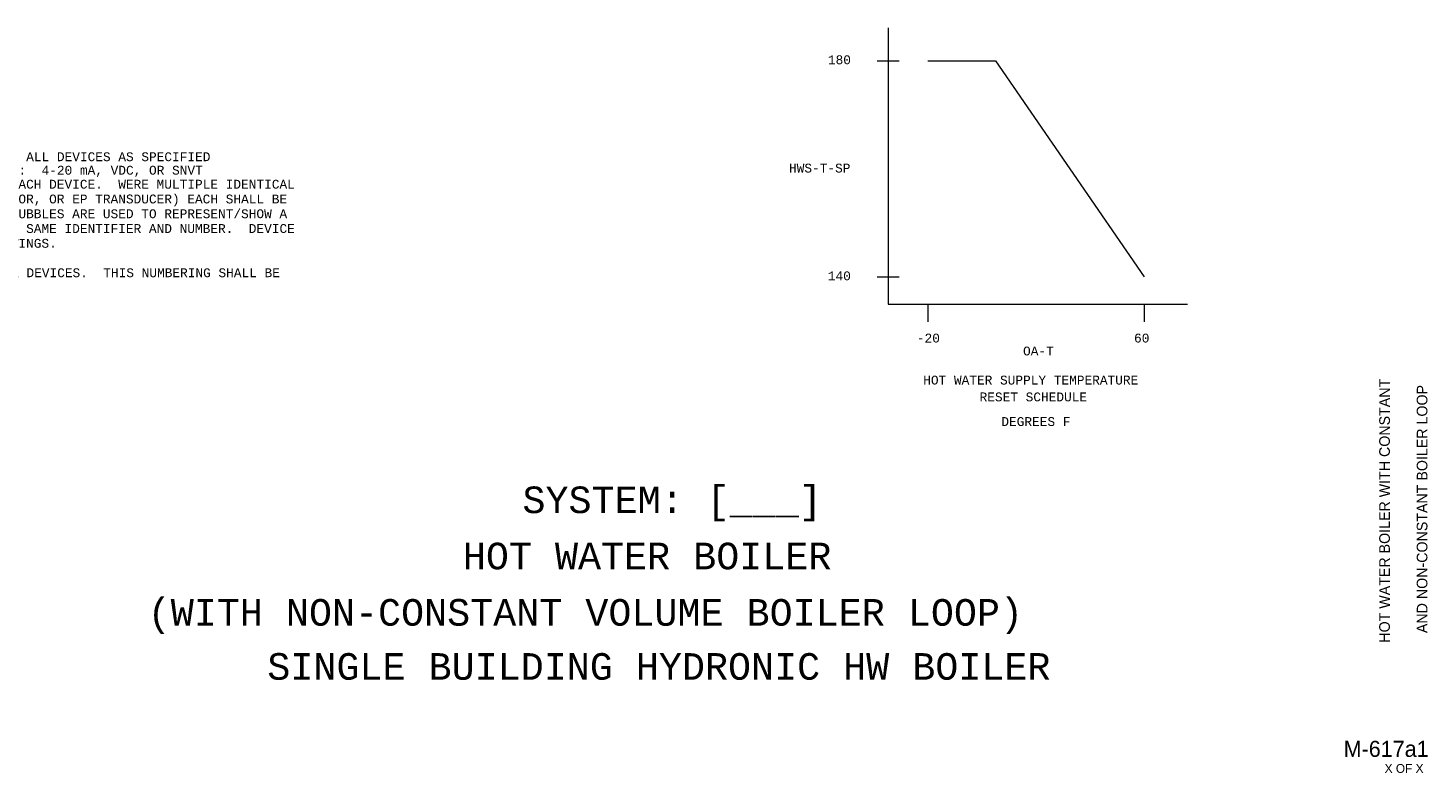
# Model space of a CAD drawing. Header units: inches. Extents: x 1.4 to 32.2, y 0.5 to 19.4.
# Tile 4 of 5: x 16.4 to 32.2, y 0.5 to 8.9. Entities that reach past the tile are written whole.
import ezdxf
from ezdxf.enums import TextEntityAlignment as Align

# ---------------------------------------------------------------- set-up
doc = ezdxf.new("R2010")
doc.units = ezdxf.units.IN
doc.header["$MEASUREMENT"] = 0
for name, color, linetype, lineweight in [('G-ANNO-DATA', 7, 'Continuous', 0), ('M-ANNO-NOTE', 2, 'Continuous', 30), ('M-ANNO-TEXT', 2, 'Continuous', 30), ('M-DIAG-GRPH', 6, 'Continuous', 13), ('M-DIAG-INPD', 1, 'Continuous', 0)]:
    doc.layers.add(name, color=color, linetype=linetype, lineweight=lineweight)
doc.styles.add('CONTROLTXT', font='monotxt.shx')
doc.styles.add('Style-LOW_RES_FILLED', font='LOW_RES_FILLED.shx')

msp = doc.modelspace()

# ---------------------------------------------------------------- linework, layer by layer
at = {"layer": 'M-DIAG-GRPH', "linetype": 'Continuous'}
for p, q in [((26.075, 8.86), (26.075, 5.743)), ((25.949, 8.49), (26.2, 8.49)), ((25.949, 6.052), (26.2, 6.052)), ((26.075, 5.743), (29.45, 5.743)), ((26.522, 5.743), (26.522, 5.543)), ((28.961, 5.743), (28.961, 5.543))]:
    msp.add_line(p, q, dxfattribs=at)
at = {"layer": 'M-DIAG-GRPH'}
for p, q in [((26.522, 8.49), (27.286, 8.49)), ((27.286, 8.49), (28.961, 6.052))]:
    msp.add_line(p, q, dxfattribs=at)

# ---------------------------------------------------------------- texts
at = {"layer": 'G-ANNO-DATA', "color": 7, "linetype": 'Continuous', "lineweight": 0, "style": 'Style-LOW_RES_FILLED'}
for s, p in [('HOT WATER BOILER WITH CONSTANT', (31.67, 3.413)), ('AND NON-CONSTANT BOILER LOOP', (32.093, 3.432))]:
    msp.add_text(s, height=0.12, rotation=90, dxfattribs=at).set_placement(p, align=Align.MIDDLE_CENTER)
msp.add_text('M-617a1', height=0.1815, dxfattribs=at).set_placement((31.688, 0.726), align=Align.MIDDLE_CENTER)
msp.add_text('X OF X', height=0.1, dxfattribs=at).set_placement((31.671, 0.555), align=Align.TOP_LEFT)
at = {"layer": 'M-ANNO-NOTE', "attachment_point": 1, "style": 'CONTROLTXT'}
for s, insert, char_height, width in [('NOTE 1: CONTRACTOR SHALL AFFIX PERMANENT TAGS/LABELS TO ALL DEVICES AS SPECIFIED', (11.511, 7.457), 0.1, 8.19756), ('NOTE 2: CONTRACTOR SHALL LABEL ALL DDC I/O SIGNAL LINES:  4-20 mA, VDC, OR SNVT', (11.511, 7.305), 0.1, 8.10093), ('NOTE 3: CONTRACTOR SHALL SHOW A UNIQUE IDENTIFIER FOR EACH DEVICE.  WERE MULTIPLE IDENTICAL DEVICES ARE SHOWN (FOR EXAMPLE; DDC CONTROLLER, OA SENSOR, OR EP TRANSDUCER) EACH SHALL BE SEQUENTIALLY NUMBERED.  WHERE SEPERATE DDC CONTROLLER BUBBLES ARE USED TO REPRESENT/SHOW A COMMON (OR SINGLE) CONTROLLER EACH BUBBLE SHALL USE THE SAME IDENTIFIER AND NUMBER.  DEVICE AND SIGNAL IDENTIFIERS SHALL BE CONSISTENT BETWEEN DRAWINGS.', (11.51, 7.147), 0.1, 8.1729), ('NOTE 4: CONTRACTOR SHALL UNIQUELY NUMBER ALL ANSI 709.1 DEVICES.  THIS NUMBERING SHALL BE CONSISTENT BETWEEN ALL DRAWINGS', (11.513, 6.148), 0.100026, 7.97456)]:
    msp.add_mtext(s, dxfattribs=dict(at, insert=insert, char_height=char_height, width=width))
at = {"layer": 'M-ANNO-TEXT', "linetype": 'Continuous', "style": 'CONTROLTXT'}
for s, height, p in [('HWS-T-SP', 0.1, (25.303, 7.279)), ('OA-T', 0.1, (27.768, 5.215)), ('HOT WATER SUPPLY TEMPERATURE ', 0.10003, (27.725, 4.887)), ('RESET SCHEDULE', 0.1, (27.711, 4.697))]:
    msp.add_text(s, height=height, dxfattribs=at).set_placement(p, align=Align.MIDDLE_CENTER)
at = {"layer": 'M-ANNO-TEXT', "style": 'CONTROLTXT'}
msp.add_text('SYSTEM: [___] ', height=0.3, dxfattribs=at).set_placement((21.952, 3.386))
for s, p in [('HOT WATER BOILER  ', (23.617, 2.752)), ('    (WITH NON-CONSTANT VOLUME BOILER LOOP)    ', (22.661, 2.116)), ('SINGLE BUILDING HYDRONIC HW BOILER', (23.49, 1.506))]:
    msp.add_text(s, height=0.3, dxfattribs=at).set_placement(p, align=Align.CENTER)
at = {"layer": 'M-DIAG-INPD', "linetype": 'Continuous', "style": 'CONTROLTXT'}
for s, p in [('180', (25.525, 8.501)), ('140', (25.524, 6.063)), ('-20', (26.528, 5.361)), ('60', (28.933, 5.361)), ('DEGREES F', (27.74, 4.419))]:
    msp.add_text(s, height=0.1, dxfattribs=at).set_placement(p, align=Align.MIDDLE_CENTER)

doc.saveas('drawing.dxf')
